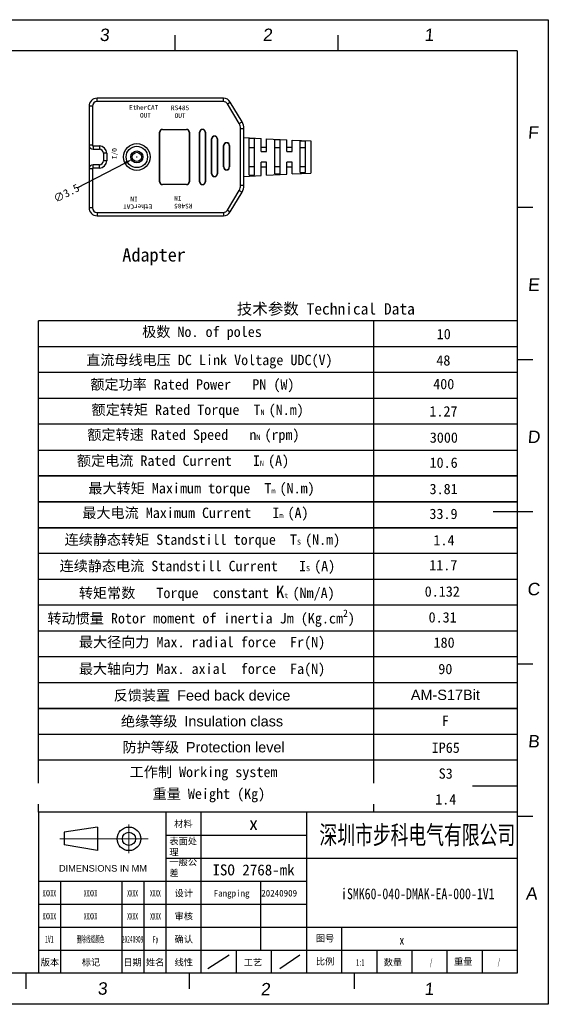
# Model space of a CAD drawing. Header units: millimetres. Extents: x 2752 to 3264, y 1607 to 1975.
# Tile 17 of 17: x 3066 to 3264, y 1607 to 1975. Entities that reach past the tile are written whole.
import ezdxf
from ezdxf.enums import TextEntityAlignment as Align

# ---------------------------------------------------------------- set-up
doc = ezdxf.new("R2010")
doc.units = ezdxf.units.MM
doc.linetypes.add('CENTER', pattern=[0.6, 0.375, -0.075, 0.075, -0.075])
for name, color, linetype in [('01_SOLID', 7, 'Continuous'), ('dimensoin', 7, 'Continuous'), ('RAHMEN025', 7, 'Continuous'), ('图框', 5, 'Continuous'), ('实线', 2, 'Continuous'), ('标注', 4, 'Continuous')]:
    doc.layers.add(name, color=color, linetype=linetype)
doc.layers.add('CENTER', color=1, linetype='CENTER', lineweight=5)
doc.styles.get("Standard").update_dxf_attribs({"font": 'arial.ttf'})
doc.styles.add('style1', font='SimSun.ttf', dxfattribs={"height": 5})
doc.dimstyles.get("Standard").update_dxf_attribs({"dimtxt": 3, "dimasz": 3, "dimexe": 0.18, "dimexo": 0.0625, "dimgap": 0.09, "dimtad": 0, "dimdec": 1, "dimzin": 0, "dimdsep": 46, "dimtxsty": 'Standard', "dimblk2": 'NONE', "dimcen": 0.09, "dimadec": 0, "dimazin": 0, "dimtfac": 1, "dimtdec": 1, "dimtofl": 0, "dimtmove": 0, "dimatfit": 3, "dimfxl": 1, "dimtolj": 1, "dimtzin": 0, "dimarcsym": 0})

# ---------------------------------------------------------------- blocks, each defined once
blk = doc.blocks.new('biaozhuntukuang-08')
for p, q in [((3369.68, -4.99), (3369.68, -41.7)), ((3377.68, -4.99), (3377.68, -41.7)), ((3369.68, -10.24), (3401.68, -10.24)), ((3369.68, -15.48), (3401.68, -15.48)), ((3340.68, -20.73), (3345.68, -20.73)), ((3345.68, -20.73), (3345.68, -41.7)), ((3345.68, -20.73), (3401.68, -20.73)), ((3359.68, -20.73), (3359.68, -41.7)), ((3364.68, -20.73), (3364.68, -41.7)), ((3391.21, -20.73), (3391.21, -36.46)), ((3340.68, -25.97), (3345.68, -25.97)), ((3345.68, -25.97), (3401.68, -25.97)), ((3340.68, -31.21), (3401.68, -31.21)), ((3409.68, -31.21), (3409.68, -41.7)), ((3385.68, -36.46), (3385.68, -41.7)), ((3393.68, -36.46), (3393.68, -41.7)), ((3417.68, -36.46), (3417.68, -41.7)), ((3425.68, -36.46), (3425.68, -41.7)), ((3433.68, -36.46), (3433.68, -41.7)), ((3441.68, -36.46), (3441.68, -41.7))]:
    blk.add_line(p, q)
at = {"layer": 'CENTER'}
for p, q in [((3361.29, -7.84), (3361.29, -14.36)), ((3365.63, -11.1), (3345.56, -11.1))]:
    blk.add_line(p, q, dxfattribs=at)
at = {"layer": '图框'}
for p, q in [((3449.68, 168.32), (3152.68, 168.32)), ((3449.68, 168.32), (3449.68, -41.7)), ((3340.68, -4.99), (3340.68, -41.7)), ((3340.68, -4.99), (3449.68, -4.99)), ((3401.68, -4.99), (3401.68, -41.7)), ((3401.68, -15.48), (3449.68, -15.48)), ((3401.68, -31.21), (3449.68, -31.21)), ((3340.68, -36.46), (3345.68, -36.46)), ((3345.68, -36.46), (3401.68, -36.46)), ((3401.68, -36.46), (3449.68, -36.46)), ((3449.68, -41.7), (3152.68, -41.7))]:
    blk.add_line(p, q, dxfattribs=at)
at = {"layer": '实线'}
for p, q in [((3354.14, -8.41), (3346.51, -9.6)), ((3354.14, -8.41), (3354.14, -13.79)), ((3346.51, -9.6), (3346.51, -12.47)), ((3354.14, -13.79), (3346.51, -12.47))]:
    blk.add_line(p, q, dxfattribs=at)
for radius in [2.69, 1.5]:
    blk.add_circle((3361.29, -11.1), radius, dxfattribs=at)
at = {"layer": '标注', "color": 1}
for p, q in [((3145.61, 175.39), (3456.75, 175.39)), ((3456.75, 175.39), (3456.75, -48.77)), ((3371.72, 171.86), (3371.72, 168.32)), ((3408.85, 171.86), (3408.85, 168.32)), ((3453.22, 132.61), (3449.68, 132.61)), ((3453.22, 97.96), (3449.68, 97.96)), ((3453.22, 63.31), (3444.2, 63.31)), ((3453.22, 28.66), (3449.68, 28.66)), ((3453.22, -5.99), (3449.68, -5.99)), ((3337.83, -41.7), (3337.83, -45.24)), ((3374.96, -41.7), (3374.96, -45.24)), ((3412.55, -41.7), (3412.55, -45.24)), ((3456.75, -48.77), (3145.61, -48.77))]:
    blk.add_line(p, q, dxfattribs=at)
at = {"layer": '标注'}
for p, q in [((3379.28, -40.65), (3384.08, -37.51)), ((3395.66, -40.65), (3400.17, -37.51))]:
    blk.add_line(p, q, dxfattribs=at)
at = {"layer": 'RAHMEN025', "style": 'style1'}
blk.add_text('材料', height=1.5, dxfattribs=at).set_placement((3371.59, -8.44))
at = {"layer": 'RAHMEN025', "char_height": 1.5, "attachment_point": 1, "style": 'style1'}
for s, insert, width in [('表面处理{\\fArial|b0|i0|c0|p34;}', (3370.49, -10.88), 6.2824), ('一般公差', (3370.49, -15.64), 6.2824), ('{\\fArial|b0|i0|c0|p32;DIMENSIONS IN MM}', (3345.36, -17.07), 20.7228)]:
    blk.add_mtext(s, dxfattribs=dict(at, insert=insert, width=width))
at = {"layer": 'RAHMEN025', "style": 'style1', "flags": 4}
for tag, p in [('设计', (3373.77, -23.48)), ('设计人', (3384.66, -23.48)), ('设计日期', (3395.48, -23.48)), ('审核', (3373.77, -28.72)), ('审核人', (3384.66, -28.72)), ('审核日期', (3395.48, -28.72)), ('确认', (3373.77, -33.96)), ('确认人', (3384.66, -33.96)), ('确认日期', (3395.48, -33.96)), ('图号', (3405.93, -33.78)), ('比例', (3405.93, -39.03)), ('重量', (3437.39, -39.06)), ('版本', (3343.3, -39.21)), ('标记', (3352.64, -39.21)), ('日期', (3362.11, -39.21)), ('姓名', (3367.25, -39.21)), ('线性', (3373.77, -39.21)), ('工艺', (3389.51, -39.21)), ('数量', (3421.38, -39.21))]:
    blk.add_attdef(tag, text='', height=1.5, dxfattribs=at).set_placement(p, align=Align.MIDDLE_CENTER)
at = {"layer": 'RAHMEN025', "color": 5, "style": 'style1', "width": 0.8, "flags": 4}
blk.add_attdef('PARTNUMBER', text='', height=2.12, dxfattribs=at).set_placement((3423.42, -34.16), align=Align.MIDDLE_CENTER)
at = {"layer": '图框', "style": 'style1', "width": 0.5, "flags": 4}
for tag, p in [('MATERIAL', (3389.65, -7.62)), ('SURFACE', (3389.65, -12.97)), ('GENERAL-TOLERANCE', (3389.65, -18.18)), ('VERSION3', (3343.16, -23.48)), ('MARK3', (3352.56, -23.48)), ('DATE3', (3362.12, -23.48)), ('NAME3', (3367.31, -23.48)), ('VERSION2', (3343.16, -28.72)), ('MARK2', (3352.56, -28.72)), ('DATE2', (3362.12, -28.72)), ('NAME2', (3367.35, -28.72)), ('VERSION1', (3343.16, -33.96)), ('MARK1', (3352.56, -33.96)), ('DATE1', (3362.12, -33.96)), ('NAME1', (3367.35, -33.96)), ('SCALE', (3413.95, -39.21)), ('QUANTITY', (3430.07, -39.21)), ('WEIGHT', (3445.5, -39.08))]:
    blk.add_attdef(tag, text='', height=1.5, dxfattribs=at).set_placement(p, align=Align.MIDDLE_CENTER)
at = {"layer": '图框', "style": 'style1'}
for tag, width, p in [('深圳步进科技有限公司', 0.6, (3426.93, -10.11)), ('PARTNAME', 0.8, (3427.04, -23.57))]:
    blk.add_attdef(tag, text='', height=4.24, dxfattribs=dict(at, width=width)).set_placement(p, align=Align.MIDDLE)
at = {"layer": '标注', "color": 1, "oblique": 5}
for s, p in [('3', (3354.6, 170.53)), ('2', (3391.73, 170.53)), ('1', (3428.5, 170.53)), ('F', (3452.06, 148.3)), ('E', (3452.06, 113.65)), ('D', (3451.99, 79)), ('C', (3451.93, 44.35)), ('B', (3452.09, 9.7)), ('A', (3451.58, -24.95)), ('3', (3354.13, -46.59)), ('2', (3391.25, -46.74)), ('1', (3428.5, -46.68))]:
    blk.add_text(s, height=2.83, dxfattribs=at).set_placement(p)
blk = doc.blocks.new('*D727')
at = {"color": 0, "lineweight": -2}
for p, q in [((34.02, 29.85), (34.2, 29.85)), ((34.11, 29.76), (34.11, 29.94)), ((11.73, 18.34), (29.88, 27.68))]:
    blk.add_line(p, q, dxfattribs=at)
at = {"color": 0}
blk.add_solid([(30.11, 27.23), (29.65, 28.12), (32.55, 29.05)], dxfattribs=at)
at = {"layer": 'Defpoints', "color": 0}
for p in [(35.66, 30.65), (32.55, 29.05)]:
    blk.add_point(p, dxfattribs=at)
at = {"color": 0, "insert": (7.76, 16.3), "char_height": 3, "attachment_point": 5, "rotation": 27.2145, "style": 'style1'}
blk.add_mtext('\\A1;∅3.5', dxfattribs=at)
blk = doc.blocks.new('_None')

msp = doc.modelspace()

# ---------------------------------------------------------------- linework, layer by layer
at = {"color": 7, "linetype": 'Continuous'}
for p, q in [((3091.89, 1942.84), (3091.89, 1904.84)), ((3093.14, 1942.84), (3091.89, 1942.84)), ((3093.14, 1942.84), (3093.14, 1928.24)), ((3094.89, 1944.59), (3094.89, 1945.84)), ((3142.19, 1945.84), (3094.89, 1945.84)), ((3142.19, 1944.59), (3094.89, 1944.59)), ((3142.19, 1944.59), (3142.19, 1945.84)), ((3143.69, 1943.74), (3144.76, 1944.39)), ((3148.11, 1936.39), (3143.69, 1943.74)), ((3149.18, 1937.03), (3144.76, 1944.39)), ((3148.11, 1936.39), (3149.18, 1937.03)), ((3118.29, 1914.59), (3118.29, 1933.09)), ((3118.29, 1933.09), (3118.39, 1933.09)), ((3118.39, 1914.59), (3118.39, 1933.09)), ((3119.39, 1934.19), (3119.39, 1934.09)), ((3119.39, 1934.19), (3128.39, 1934.19)), ((3119.39, 1934.09), (3128.39, 1934.09)), ((3128.39, 1934.19), (3128.39, 1934.09)), ((3129.39, 1933.09), (3129.39, 1914.59)), ((3129.49, 1933.09), (3129.39, 1933.09)), ((3129.49, 1933.09), (3129.49, 1914.59)), ((3133.29, 1914.59), (3133.29, 1933.09)), ((3133.29, 1933.09), (3133.39, 1933.09)), ((3133.39, 1914.59), (3133.39, 1933.09)), ((3135.39, 1933.09), (3135.39, 1914.59)), ((3135.49, 1933.09), (3135.39, 1933.09)), ((3135.49, 1933.09), (3135.49, 1914.59)), ((3148.64, 1913.23), (3148.64, 1934.46)), ((3148.64, 1934.46), (3149.89, 1934.46)), ((3149.89, 1913.23), (3149.89, 1934.46)), ((3093.14, 1928.24), (3091.89, 1928.24)), ((3093.39, 1927.99), (3093.39, 1926.74)), ((3093.39, 1927.99), (3095.79, 1927.99)), ((3095.79, 1927.99), (3095.79, 1926.74)), ((3137.79, 1917.59), (3137.79, 1930.59)), ((3137.79, 1930.59), (3137.89, 1930.59)), ((3137.89, 1917.59), (3137.89, 1930.59)), ((3139.89, 1930.59), (3139.89, 1917.59)), ((3139.99, 1930.59), (3139.89, 1930.59)), ((3139.99, 1930.59), (3139.99, 1917.59)), ((3142.29, 1920.09), (3142.29, 1928.09)), ((3142.29, 1928.09), (3142.39, 1928.09)), ((3142.39, 1920.09), (3142.39, 1928.09)), ((3144.39, 1928.09), (3144.39, 1920.09)), ((3144.49, 1928.09), (3144.39, 1928.09)), ((3144.49, 1928.09), (3144.49, 1920.09)), ((3149.89, 1931.09), (3156.39, 1930.77)), ((3151.89, 1916.98), (3151.89, 1930.71)), ((3153.89, 1930.6), (3151.89, 1930.71)), ((3153.89, 1917.08), (3153.89, 1930.6)), ((3156.39, 1925.84), (3156.39, 1930.77)), ((3158.39, 1925.84), (3158.39, 1930.67)), ((3158.39, 1930.67), (3165.89, 1930.29)), ((3161.39, 1917.48), (3161.39, 1930.21)), ((3163.39, 1930.11), (3161.39, 1930.21)), ((3163.39, 1917.58), (3163.39, 1930.11)), ((3165.89, 1925.84), (3165.89, 1930.29)), ((3167.89, 1930.19), (3174.89, 1929.84)), ((3167.89, 1925.84), (3167.89, 1930.19)), ((3170.89, 1917.98), (3170.89, 1929.71)), ((3172.89, 1929.61), (3170.89, 1929.71)), ((3172.89, 1918.08), (3172.89, 1929.61)), ((3174.89, 1929.84), (3174.89, 1917.84)), ((3093.39, 1926.74), (3095.79, 1926.74)), ((3097.29, 1925.24), (3097.29, 1922.44)), ((3098.54, 1925.24), (3097.29, 1925.24)), ((3098.54, 1925.24), (3098.54, 1922.44)), ((3151.89, 1927.39), (3153.89, 1927.39)), ((3156.39, 1927.49), (3158.39, 1927.49)), ((3156.39, 1925.84), (3158.39, 1925.84)), ((3161.39, 1927.39), (3163.39, 1927.39)), ((3165.89, 1927.49), (3167.89, 1927.49)), ((3165.89, 1925.84), (3167.89, 1925.84)), ((3170.89, 1927.39), (3172.89, 1927.39)), ((3093.39, 1919.69), (3093.39, 1920.94)), ((3095.79, 1920.94), (3093.39, 1920.94)), ((3095.79, 1919.69), (3095.79, 1920.94)), ((3098.54, 1922.44), (3097.29, 1922.44)), ((3156.39, 1916.92), (3156.39, 1921.84)), ((3158.39, 1921.84), (3156.39, 1921.84)), ((3158.39, 1917.02), (3158.39, 1921.84)), ((3165.89, 1917.39), (3165.89, 1921.84)), ((3167.89, 1921.84), (3165.89, 1921.84)), ((3167.89, 1917.49), (3167.89, 1921.84)), ((3093.14, 1919.44), (3091.89, 1919.44)), ((3093.14, 1919.44), (3093.14, 1904.84)), ((3095.79, 1919.69), (3093.39, 1919.69)), ((3137.79, 1917.59), (3137.89, 1917.59)), ((3139.99, 1917.59), (3139.89, 1917.59)), ((3142.29, 1920.09), (3142.39, 1920.09)), ((3144.49, 1920.09), (3144.39, 1920.09)), ((3149.89, 1916.59), (3156.39, 1916.92)), ((3151.89, 1920.29), (3153.89, 1920.29)), ((3151.89, 1916.98), (3153.89, 1917.08)), ((3156.39, 1920.19), (3158.39, 1920.19)), ((3158.39, 1917.02), (3165.89, 1917.39)), ((3161.39, 1920.29), (3163.39, 1920.29)), ((3161.39, 1917.48), (3163.39, 1917.58)), ((3165.89, 1920.19), (3167.89, 1920.19)), ((3167.89, 1917.49), (3174.89, 1917.84)), ((3170.89, 1920.29), (3172.89, 1920.29)), ((3170.89, 1917.98), (3172.89, 1918.08)), ((3118.29, 1914.59), (3118.39, 1914.59)), ((3119.39, 1913.49), (3119.39, 1913.59)), ((3128.39, 1913.59), (3119.39, 1913.59)), ((3128.39, 1913.49), (3119.39, 1913.49)), ((3128.39, 1913.49), (3128.39, 1913.59)), ((3129.49, 1914.59), (3129.39, 1914.59)), ((3133.29, 1914.59), (3133.39, 1914.59)), ((3135.49, 1914.59), (3135.39, 1914.59)), ((3148.64, 1913.23), (3149.89, 1913.23)), ((3143.69, 1903.94), (3148.11, 1911.3)), ((3144.76, 1903.3), (3149.18, 1910.66)), ((3148.11, 1911.3), (3149.18, 1910.66)), ((3093.14, 1904.84), (3091.89, 1904.84)), ((3094.89, 1903.09), (3094.89, 1901.84)), ((3094.89, 1903.09), (3142.19, 1903.09)), ((3142.19, 1903.09), (3142.19, 1901.84)), ((3143.69, 1903.94), (3144.76, 1903.3)), ((3094.89, 1901.84), (3142.19, 1901.84))]:
    msp.add_line(p, q, dxfattribs=at)
at = {"color": 1}
for p, q in [((3072.95, 1678.61), (3072.95, 1862.47)), ((3252.19, 1688.29), (3072.95, 1688.29))]:
    msp.add_line(p, q, dxfattribs=at)
at = {"color": 7, "linetype": 'Continuous'}
for radius in [5, 4, 2.25, 1.75]:
    msp.add_circle((3109.79, 1923.84), radius, dxfattribs=at)
for centre, radius, start, end in [((3094.89, 1942.84), 3, 90, 180), ((3094.89, 1942.84), 1.75, 90, 180), ((3142.19, 1942.84), 3, 30.9638, 90), ((3142.19, 1942.84), 1.75, 30.9638, 90), ((3144.89, 1934.46), 3.75, 0, 30.9638), ((3144.89, 1934.46), 5, 0, 30.9638), ((3119.39, 1933.09), 1.1, 90, 180), ((3119.39, 1933.09), 1, 90, 180), ((3128.39, 1933.09), 1.1, 0, 90), ((3128.39, 1933.09), 1, 0, 90), ((3134.39, 1933.09), 1.1, 0, 180), ((3134.39, 1933.09), 1, 0, 180), ((3138.89, 1930.59), 1.1, 0, 180), ((3138.89, 1930.59), 1, 0, 180), ((3093.39, 1928.24), 1.5, 180, 270), ((3093.39, 1928.24), 0.25, 180, 270), ((3095.79, 1925.24), 2.75, 0, 90), ((3143.39, 1928.09), 1.1, 0, 180), ((3143.39, 1928.09), 1, 0, 180), ((3095.79, 1925.24), 1.5, 0, 90), ((3093.39, 1919.44), 1.5, 90, 180), ((3095.79, 1922.44), 2.75, 270, 0), ((3095.79, 1922.44), 1.5, 270, 0), ((3093.39, 1919.44), 0.25, 90, 180), ((3138.89, 1917.59), 1.1, 180, 0), ((3138.89, 1917.59), 1, 180, 0), ((3143.39, 1920.09), 1.1, 180, 0), ((3143.39, 1920.09), 1, 180, 0), ((3119.39, 1914.59), 1.1, 180, 270), ((3119.39, 1914.59), 1, 180, 270), ((3128.39, 1914.59), 1.1, 270, 0), ((3128.39, 1914.59), 1, 270, 0), ((3134.39, 1914.59), 1.1, 180, 0), ((3134.39, 1914.59), 1, 180, 0), ((3144.89, 1913.23), 3.75, 329.0362, 0), ((3144.89, 1913.23), 5, 329.0362, 0), ((3094.89, 1904.84), 3, 180, 270), ((3094.89, 1904.84), 1.75, 180, 270), ((3142.19, 1904.84), 1.75, 270, 329.0362), ((3142.19, 1904.84), 3, 270, 329.0362)]:
    msp.add_arc(centre, radius, start, end, dxfattribs=at)
at = {"layer": '01_SOLID', "color": 3}
msp.add_line((3198.57, 1678.61), (3198.57, 1862.47), dxfattribs=at)
at = {"layer": '01_SOLID', "color": 2}
for p, q in [((3072.95, 1814.08), (3252.19, 1814.08)), ((3072.95, 1804.41), (3252.19, 1804.41)), ((3072.95, 1794.73), (3252.19, 1794.73)), ((3072.95, 1785.05), (3252.19, 1785.05))]:
    msp.add_line(p, q, dxfattribs=at)
at = {"layer": 'dimensoin', "color": 2, "lineweight": 25}
for p, q in [((3252.19, 1862.47), (3072.95, 1862.47)), ((3252.19, 1852.79), (3072.95, 1852.79)), ((3252.19, 1843.11), (3072.95, 1843.11)), ((3252.19, 1833.44), (3072.95, 1833.44)), ((3252.19, 1823.76), (3072.95, 1823.76)), ((3252.19, 1804.41), (3072.95, 1804.41)), ((3252.19, 1804.41), (3072.95, 1804.41)), ((3252.19, 1804.41), (3072.95, 1804.41)), ((3252.19, 1804.41), (3072.95, 1804.41)), ((3252.19, 1804.41), (3072.95, 1804.41)), ((3252.19, 1804.41), (3072.95, 1804.41)), ((3252.19, 1804.41), (3072.95, 1804.41)), ((3252.19, 1794.73), (3072.95, 1794.73)), ((3252.19, 1794.73), (3072.95, 1794.73)), ((3252.19, 1794.73), (3072.95, 1794.73)), ((3252.19, 1794.73), (3072.95, 1794.73)), ((3252.19, 1785.05), (3072.95, 1785.05)), ((3252.19, 1785.05), (3072.95, 1785.05)), ((3252.19, 1775.38), (3072.95, 1775.38)), ((3252.19, 1765.7), (3072.95, 1765.7)), ((3252.19, 1756.02), (3072.95, 1756.02)), ((3252.19, 1746.35), (3072.95, 1746.35)), ((3252.19, 1746.35), (3072.95, 1746.35)), ((3252.19, 1736.67), (3072.95, 1736.67)), ((3252.19, 1726.99), (3072.95, 1726.99)), ((3252.19, 1717.32), (3072.95, 1717.32)), ((3252.19, 1717.32), (3072.95, 1717.32)), ((3252.19, 1717.32), (3072.95, 1717.32)), ((3072.95, 1717.32), (3252.19, 1717.32)), ((3072.95, 1717.32), (3252.19, 1717.32)), ((3252.19, 1717.32), (3072.95, 1717.32)), ((3252.19, 1707.64), (3072.95, 1707.64)), ((3252.19, 1707.64), (3072.95, 1707.64)), ((3252.19, 1697.96), (3072.95, 1697.96)), ((3252.19, 1697.96), (3072.95, 1697.96)), ((3252.19, 1697.96), (3072.95, 1697.96)), ((3252.19, 1697.96), (3072.95, 1697.96)), ((3252.19, 1697.96), (3072.95, 1697.96)), ((3252.19, 1697.96), (3072.95, 1697.96)), ((3252.19, 1697.96), (3072.95, 1697.96)), ((3252.19, 1697.96), (3072.95, 1697.96)), ((3252.19, 1678.61), (3072.95, 1678.61))]:
    msp.add_line(p, q, dxfattribs=at)

# ---------------------------------------------------------------- block references
at = {"layer": '标注'}
ref = msp.add_blockref('biaozhuntukuang-08', (-2420.57, 1686.82), dxfattribs=dict(at, xscale=1.644433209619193, yscale=1.644433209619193, zscale=1.644433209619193))
ref.add_attrib('PARTNAME', 'iSMK60-040-DMAK-EA-000-1V1', dxfattribs={"layer": '图框', "height": 4.0603, "style": 'style1', "width": 0.8}).set_placement((3214.97, 1648.07), align=Align.MIDDLE)
ref.add_attrib('比例', '比例', dxfattribs={"layer": 'RAHMEN025', "height": 2.467, "style": 'style1'}).set_placement((3180.25, 1622.65), align=Align.MIDDLE_CENTER)
ref.add_attrib('图号', '图号', dxfattribs={"layer": 'RAHMEN025', "height": 2.467, "style": 'style1'}).set_placement((3180.25, 1631.27), align=Align.MIDDLE_CENTER)
ref.add_attrib('VERSION1', '1V1', dxfattribs={"layer": '图框', "height": 2.631, "style": 'style1', "width": 0.5}).set_placement((3077.03, 1630.97), align=Align.MIDDLE_CENTER)
ref.add_attrib('版本', '版本', dxfattribs={"layer": 'RAHMEN025', "height": 2.467, "style": 'style1'}).set_placement((3077.25, 1622.34), align=Align.MIDDLE_CENTER)
ref.add_attrib('NAME1', 'Fp', dxfattribs={"layer": '图框', "height": 2.467, "style": 'style1', "width": 0.5}).set_placement((3116.8, 1630.97), align=Align.MIDDLE_CENTER)
ref.add_attrib('DATE1', '20240909', dxfattribs={"layer": '图框', "height": 2.467, "style": 'style1', "width": 0.5}).set_placement((3108.2, 1630.97), align=Align.MIDDLE_CENTER)
ref.add_attrib('日期', '日期', dxfattribs={"layer": 'RAHMEN025', "height": 2.467, "style": 'style1'}).set_placement((3108.19, 1622.34), align=Align.MIDDLE_CENTER)
ref.add_attrib('确认', '确认', dxfattribs={"layer": 'RAHMEN025', "height": 2.467, "style": 'style1'}).set_placement((3127.36, 1630.97), align=Align.MIDDLE_CENTER)
ref.add_attrib('PARTNUMBER', 'x', dxfattribs={"layer": 'RAHMEN025', "color": 5, "height": 3.49, "style": 'style1', "width": 0.8}).set_placement((3209, 1630.64), align=Align.MIDDLE_CENTER)
ref.add_attrib('数量', '数量', dxfattribs={"layer": 'RAHMEN025', "height": 2.467, "style": 'style1'}).set_placement((3205.65, 1622.34), align=Align.MIDDLE_CENTER)
ref.add_attrib('QUANTITY', '/', dxfattribs={"layer": '图框', "height": 2.47, "style": 'style1', "width": 0.5}).set_placement((3219.94, 1622.34), align=Align.MIDDLE_CENTER)
ref.add_attrib('深圳步进科技有限公司', '深圳市步科电气有限公司', dxfattribs={"layer": '图框', "height": 6.9771, "style": 'style1', "width": 0.7}).set_placement((3214.79, 1670.2), align=Align.MIDDLE)
ref.add_attrib('MARK1', '删除线缆颜色', dxfattribs={"layer": '图框', "height": 2.467, "style": 'style1', "width": 0.5}).set_placement((3092.49, 1630.97), align=Align.MIDDLE_CENTER)
ref.add_attrib('标记', '标记', dxfattribs={"layer": 'RAHMEN025', "height": 2.467, "style": 'style1'}).set_placement((3092.61, 1622.34), align=Align.MIDDLE_CENTER)
ref.add_attrib('姓名', '姓名', dxfattribs={"layer": 'RAHMEN025', "height": 2.467, "style": 'style1'}).set_placement((3116.64, 1622.34), align=Align.MIDDLE_CENTER)
ref.add_attrib('审核', '审核', dxfattribs={"layer": 'RAHMEN025', "height": 2.467, "style": 'style1'}).set_placement((3127.36, 1639.59), align=Align.MIDDLE_CENTER)
ref.add_attrib('设计', '设计', dxfattribs={"layer": 'RAHMEN025', "height": 2.467, "style": 'style1'}).set_placement((3127.36, 1648.21), align=Align.MIDDLE_CENTER)
ref.add_attrib('VERSION2', 'XXXXX', dxfattribs={"layer": '图框', "height": 2.467, "style": 'style1', "width": 0.5}).set_placement((3077.03, 1639.59), align=Align.MIDDLE_CENTER)
ref.add_attrib('NAME2', 'XXXX', dxfattribs={"layer": '图框', "height": 2.467, "style": 'style1', "width": 0.5}).set_placement((3116.8, 1639.59), align=Align.MIDDLE_CENTER)
ref.add_attrib('DATE2', 'XXXX', dxfattribs={"layer": '图框', "height": 2.467, "style": 'style1', "width": 0.5}).set_placement((3108.2, 1639.59), align=Align.MIDDLE_CENTER)
ref.add_attrib('MARK2', 'XXXXX', dxfattribs={"layer": '图框', "height": 2.467, "style": 'style1', "width": 0.5}).set_placement((3092.49, 1639.59), align=Align.MIDDLE_CENTER)
ref.add_attrib('VERSION3', 'XXXXX', dxfattribs={"layer": '图框', "height": 2.467, "style": 'style1', "width": 0.5}).set_placement((3077.03, 1648.21), align=Align.MIDDLE_CENTER)
ref.add_attrib('NAME3', 'XXXX', dxfattribs={"layer": '图框', "height": 2.467, "style": 'style1', "width": 0.5}).set_placement((3116.74, 1648.21), align=Align.MIDDLE_CENTER)
ref.add_attrib('DATE3', 'XXXX', dxfattribs={"layer": '图框', "height": 2.467, "style": 'style1', "width": 0.5}).set_placement((3108.2, 1648.21), align=Align.MIDDLE_CENTER)
ref.add_attrib('MARK3', 'XXXXX', dxfattribs={"layer": '图框', "height": 2.467, "style": 'style1', "width": 0.5}).set_placement((3092.49, 1648.21), align=Align.MIDDLE_CENTER)
ref.add_attrib('MATERIAL', 'x', dxfattribs={"layer": '图框', "height": 4.93, "style": 'style1'}).set_placement((3153.48, 1674.3), align=Align.MIDDLE_CENTER)
ref.add_attrib('GENERAL-TOLERANCE', 'ISO 2768-mk', dxfattribs={"layer": '图框', "height": 4.1111, "style": 'style1'}).set_placement((3153.48, 1656.93), align=Align.MIDDLE_CENTER)
ref.add_attrib('工艺', '工艺', dxfattribs={"layer": 'RAHMEN025', "height": 2.467, "style": 'style1'}).set_placement((3153.25, 1622.34), align=Align.MIDDLE_CENTER)
ref.add_attrib('SCALE', '1:1', dxfattribs={"layer": '图框', "height": 2.467, "style": 'style1', "width": 0.5}).set_placement((3193.44, 1622.34), align=Align.MIDDLE_CENTER)
ref.add_attrib('重量', '重量', dxfattribs={"layer": 'RAHMEN025', "height": 2.467, "style": 'style1'}).set_placement((3231.98, 1622.59), align=Align.MIDDLE_CENTER)
ref.add_attrib('WEIGHT', '/', dxfattribs={"layer": '图框', "height": 2.47, "style": 'style1', "width": 0.5}).set_placement((3245.32, 1622.55), align=Align.MIDDLE_CENTER)
ref.add_attrib('设计人', 'Fangping', dxfattribs={"layer": 'RAHMEN025', "height": 2.467, "style": 'style1'}).set_placement((3145.27, 1648.21), align=Align.MIDDLE_CENTER)
ref.add_attrib('设计日期', '20240909', dxfattribs={"layer": 'RAHMEN025', "height": 2.467, "style": 'style1'}).set_placement((3163.07, 1648.21), align=Align.MIDDLE_CENTER)
ref.add_attrib('线性', '线性', dxfattribs={"layer": 'RAHMEN025', "height": 2.467, "style": 'style1'}).set_placement((3127.36, 1622.34), align=Align.MIDDLE_CENTER)

# ---------------------------------------------------------------- texts
at = {"color": 7, "linetype": 'Continuous', "char_height": 1.75, "width": 14.0182, "attachment_point": 1, "style": 'style1'}
for s, insert in [('EtherCAT\\P   OUT', (3106.87, 1943.25)), ('RS485\\P OUT', (3122.56, 1943.11))]:
    msp.add_mtext(s, dxfattribs=dict(at, insert=insert))
at = {"color": 7, "linetype": 'Continuous', "char_height": 1.75, "attachment_point": 1, "style": 'style1'}
for s, insert, width, rotation in [('I/O', (3100.53, 1923.04), 9.7223, 90), ('EtherCAT\\P    IN', (3115.58, 1904.31), 14.0182, 180), ('RS485\\P   IN', (3130.61, 1904.57), 14.0182, 180)]:
    msp.add_mtext(s, dxfattribs=dict(at, insert=insert, width=width, rotation=rotation))
at = {"lineweight": 0, "insert": (3104.34, 1889.7), "char_height": 5, "attachment_point": 1, "style": 'style1'}
msp.add_mtext('Adapter', dxfattribs=at)
at = {"layer": '01_SOLID', "insert": (3180.53, 1866.74), "char_height": 4.2578, "width": 170.3117, "attachment_point": 5, "style": 'style1'}
msp.add_mtext('{\\C3;技术参数 Technical Data}', dxfattribs=at)
at = {"layer": '01_SOLID', "color": 3, "attachment_point": 5, "style": 'style1'}
for s, insert, char_height, width in [('{\\fSimSun|b0|i0|c134|p2;极数 }No. of poles', (3134.18, 1857.85), 3.8707, 193.3248), ('10', (3224.68, 1857.52), 3.871, 193.3248), ('{\\fSimSun|b0|i0|c134|p2;直流母线电压 }DC Link Voltage UDC(V)', (3136.95, 1847.2), 3.8707, 273.3718), ('48', (3224.54, 1847.66), 3.871, 193.3248), ('{\\fSimSun|b0|i0|c134|p2;额定功率 }Rated Power   PN (W)', (3130.59, 1838.17), 3.8707, 193.3248), ('400', (3224.68, 1838.81), 3.871, 193.3248), ('额定转矩 Rated Torque  T{\\H0.5x;N }(N.m)', (3132.57, 1828.65), 3.8707, 193.3248), ('1.27', (3224.58, 1828.58), 3.871, 193.3248), ('额定转速 Rated Speed   n{\\H0.5x;N }(rpm)', (3130.99, 1819.31), 3.8707, 193.3248), ('3000', (3224.72, 1818.77), 3.871, 193.3248), ('额定电流 Rated Current   I{\\H0.5x;N }(A)', (3127.08, 1809.63), 3.8707, 193.3248), ('10.6', (3224.63, 1809.37), 3.871, 193.3248), ('最大转矩 Maximum torque  T{\\H0.5x;m }(N.m)', (3134.01, 1799.27), 3.8707, 193.3248), ('3.81', (3224.63, 1799.51), 3.871, 193.3248), ('最大电流 Maximum Current   I{\\H0.5x;m }(A)', (3131.73, 1790.11), 3.8707, 193.3248), ('33.9', (3224.58, 1790.2), 3.871, 193.3248), ('连续静态转矩 Standstill torque  T{\\H0.5002x;S \\H1.999x;(N.m)}', (3134.34, 1780.03), 3.8707, 193.3248), ('1.4', (3224.77, 1780.34), 3.871, 193.3248), ('11.7', (3224.5, 1771), 3.871, 193.3248), ('连续静态电流 Standstill Current   I{\\H0.5002x;S\\H0.9996x; }(A)', (3132.47, 1770.19), 3.8707, 193.3248), ('转矩常数   Torque  constant {\\H1.2x;K\\H0.4167x;t \\H2x;(Nm/A)}', (3135.98, 1760.45), 3.8707, 193.3248), ('0.132', (3224.13, 1761.14), 3.871, 193.3248), ('\\A1;转动惯量 Rotor moment of inertia Jm (Kg.cm{\\H0.7x;\\S2^  ;\\H1.429x;)}', (3133.88, 1751.13), 3.8707, 193.3248), ('0.31', (3224.27, 1751.46), 3.871, 193.3248), ('最大径向力 Max. radial force  Fr(N)', (3134.2, 1741.72), 3.8707, 193.3248), ('180', (3224.81, 1742.01), 3.871, 193.3248), ('最大轴向力 Max. axial  force  Fa(N)', (3134.19, 1731.72), 3.8707, 193.3248), ('90', (3225.28, 1732.13), 3.871, 193.3248), ('{\\f宋体|b0|i0|c134|p2;反馈装置 \\fArial|b0|i0|c0|p34;Feed back device}', (3134.19, 1722.05), 3.8707, 193.3248), ('{\\fArial|b0|i0|c0|p34;AM-S17Bit}', (3225.28, 1722.45), 3.8707, 193.3248), ('{\\f宋体|b0|i0|c134|p2;绝缘等级 \\fArial|b0|i0|c0|p2;Insulation class}', (3134.19, 1712.37), 3.8707, 193.3248), ('F', (3225.28, 1712.78), 3.87, 193.3248), ('{\\f宋体|b0|i0|c134|p2;防护等级 \\fArial|b0|i0|c0|p2;Protection level}', (3134.78, 1702.65), 3.8707, 193.3248), ('IP65', (3225.42, 1702.66), 3.871, 193.3248), ('{\\f宋体|b0|i0|c134|p2;工作制 \\fSimSun|b0|i0|c134|p2;Working system}', (3134.78, 1692.97), 3.8707, 193.3248), ('S3', (3225.42, 1692.98), 3.871, 193.3248), ('1.4', (3225.42, 1683.31), 3.871, 193.3248)]:
    msp.add_mtext(s, dxfattribs=dict(at, insert=insert, char_height=char_height, width=width))

# ---------------------------------------------------------------- dimensions: what is measured, and where the dimension line sits
at = {"color": 3}
dim = msp.add_diameter_dim_2p(p1=(3111.35, 1924.64), p2=(3108.23, 1923.04), dimstyle='Standard', override={"dimblk2": 'None'}, dxfattribs=at)
dim.commit()
dim.dimension.update_dxf_attribs({"geometry": '*D727', "text_midpoint": (3083.44, 1910.29), "dimtype": 163, "insert": (3075.68, 1893.99)})

# ---------------------------------------------------------------- next in the draw order: texts
at = {"layer": '01_SOLID', "color": 3, "insert": (3136.77, 1684.8), "char_height": 3.8707, "width": 193.3248, "attachment_point": 5, "style": 'style1', "bg_fill": 2}
msp.add_mtext('重量 Weight (Kg)', dxfattribs=at)

doc.saveas('drawing.dxf')
